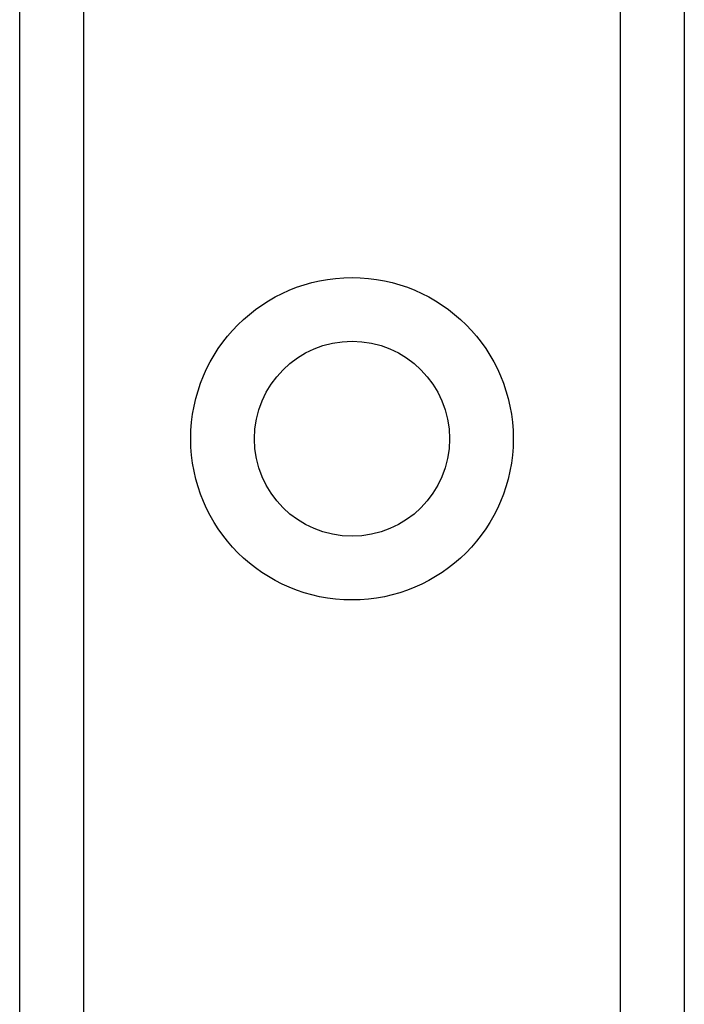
# Model space of a CAD drawing. Header units: inches. Extents: x 6 to 171, y 11 to 89.
# Tile 38 of 113: x 39.69 to 40.252, y 34.143 to 34.976. Entities that reach past the tile are written whole.
import ezdxf

# ---------------------------------------------------------------- set-up
doc = ezdxf.new("R2010")
doc.units = ezdxf.units.IN
doc.header["$MEASUREMENT"] = 0
doc.layers.add('Visible Edges(ANSI)', color=7, linetype='Continuous', lineweight=25)
doc.layers.add('Visible Tangent Edges(ANSI)', color=7, linetype='Continuous', lineweight=25)

msp = doc.modelspace()

# ---------------------------------------------------------------- linework, layer by layer
at = {"layer": 'Visible Edges(ANSI)'}
for p, q in [((39.69045, 33.3103), (39.69045, 66.44416)), ((40.25245, 66.44416), (40.25245, 33.3103))]:
    msp.add_line(p, q, dxfattribs=at)
msp.add_circle((39.97145, 34.62132), 0.0825, dxfattribs=at)
at = {"layer": 'Visible Tangent Edges(ANSI)'}
for p, q in [((39.7443, 66.44416), (39.7443, 33.3103)), ((40.1986, 33.3103), (40.1986, 66.44416))]:
    msp.add_line(p, q, dxfattribs=at)
msp.add_circle((39.97145, 34.62132), 0.13635, dxfattribs=at)

doc.saveas('drawing.dxf')
